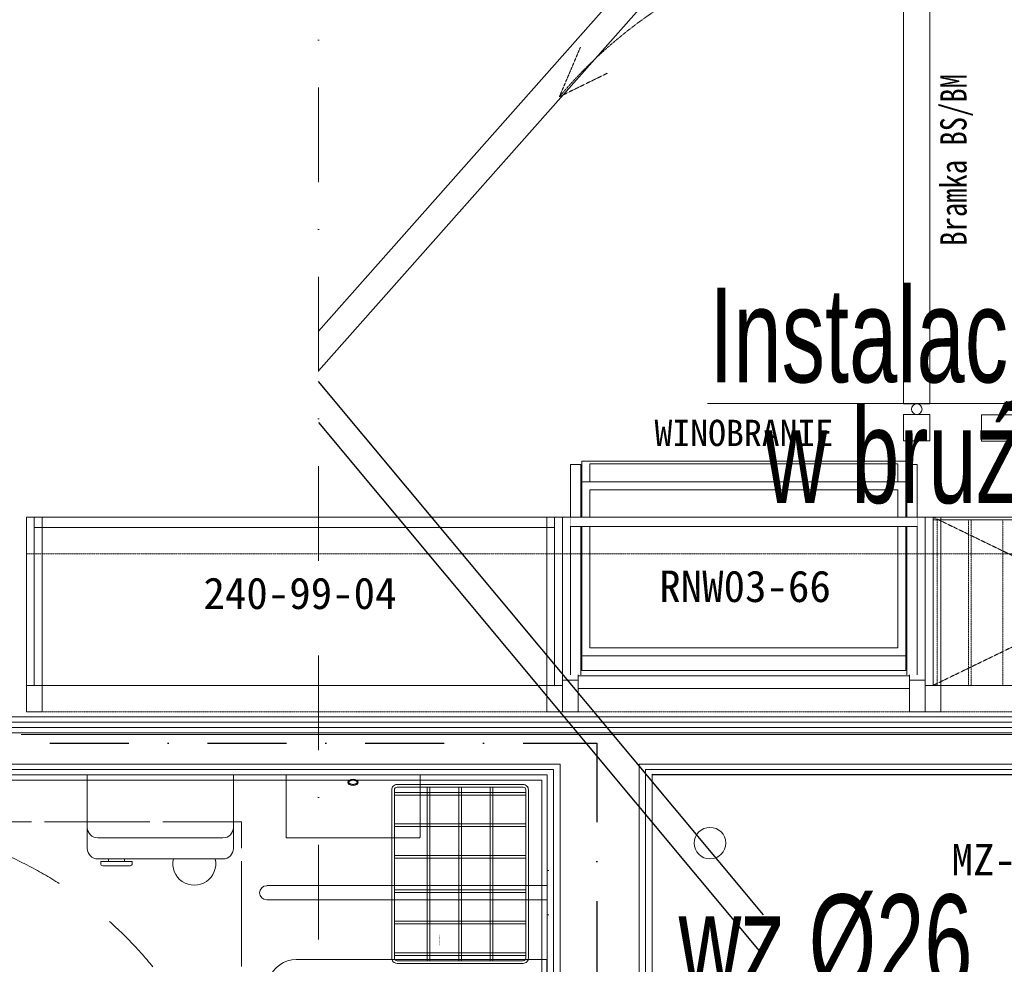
# Model space of a CAD drawing. Header units: centimetres. Extents: x -9388 to 91680, y -1419244 to 50347.
# Tile 66 of 183: x 38306 to 40179, y -708330 to -706533. Entities that reach past the tile are written whole.
import ezdxf
from ezdxf.enums import TextEntityAlignment as Align

# ---------------------------------------------------------------- set-up
doc = ezdxf.new("R2010")
doc.units = ezdxf.units.CM
for name, pattern in [('DASHED', [0.75, 0.5, -0.25]), ('KOPISTO BUDYNEK C 09.10.12-PW_WODA$0$DASHDOT', [1, 0.5, -0.25, 0, -0.25]), ('Krawędzie ukryte dłuższe', [225, 200, -25]), ('Kropki i Kreski', [360, 180, -90, 0, -90]), ('Przerywana', [240, 120, -120]), ('Wipeout_Contour', [1000, 0, -1000])]:
    doc.linetypes.add(name, pattern=pattern)
for name, color, linetype, lineweight in [('! pow os niepelnosprawnej_Nr_pióra__161', 7, 'Continuous', 5), ('MEBLE PKN_Nr_pióra__7', 7, 'Continuous', 13), ('Osie_Nr_pióra__1', 7, 'Continuous', 13), ('Osie_Nr_pióra__4', 7, 'Continuous', 13), ('Q_opisy_średnice_woda', 3, 'Continuous', 9), ('Q_podkład', 8, 'Continuous', 9), ('Strefy_Nr_pióra__101', 7, 'Continuous', 5), ('Strefy_Nr_pióra__6', 7, 'Continuous', 13), ('Wnętrze - umeblowanie_Nr_pióra__1', 7, 'Continuous', 13), ('Wnętrze - umeblowanie_Nr_pióra__101', 7, 'Continuous', 5), ('Ściany wewnętrzne_Nr_pióra__1', 7, 'Continuous', 13), ('Ściany wewnętrzne_Nr_pióra__41', 7, 'Continuous', 15)]:
    doc.layers.add(name, color=color, linetype=linetype, lineweight=lineweight)
for name, color, linetype in [('! Strefy Powierzchnie', 7, 'Continuous'), ('Osie', 7, 'Continuous'), ('Strefy', 7, 'Continuous'), ('Wnętrze - umeblowanie', 7, 'Continuous')]:
    doc.layers.add(name, color=color, linetype=linetype)
doc.layers.add('Q_Działka wody zimnej', color=4, linetype='KOPISTO BUDYNEK C 09.10.12-PW_WODA$0$DASHDOT', lineweight=30, true_color=0x00ffff)
doc.layers.add('Wnętrze - umeblowanie_Nr_pióra__205', color=7, linetype='Continuous', lineweight=5, true_color=0x858585)
doc.layers.add('Q_uwagi', color=7, linetype='Continuous', lineweight=30, true_color=0xff0101, plot=False)
doc.styles.add('Arial Narrow_____', font='ARIALN.TTF', dxfattribs={"width": 0.8})
doc.styles.add('GENERATED_STYLE_2', font='arial.ttf')
doc.styles.add('GENERATED_STYLE_3', font='calibri.ttf')
doc.linetypes.add('Zygzak MAŁY', pattern='A,0,[1,PAB.01_RZUT PRZYZIEMIA1.Shx,S=0.873016,R=0,X=0,Y=-0.0275],-110,0', length=110)

# ---------------------------------------------------------------- blocks, each defined once
blk = doc.blocks.new('Umywalka 19')
at = {"layer": 'Wnętrze - umeblowanie_Nr_pióra__101', "color": 8, "linetype": 'Continuous'}
for p, q in [((-275, -477), (-275, -0.2)), ((-275, -0.2), (275, -0.2)), ((275, -0.2), (275, -477)), ((-29.9, -104.7), (-25.7, -115.7)), ((25.7, -115.7), (29.9, -104.7)), ((-22.7, -121.5), (-22, -186)), ((22, -186), (22.7, -121.5)), ((-165, -132.6), (165, -132.6)), ((-6, -168.5), (-6, -132.8)), ((6, -168.5), (6, -132.8)), ((-6, -168.5), (6, -168.5)), ((-220, -179), (-220, -424)), ((-22, -186), (-22, -233.5)), ((22, -233.5), (22, -186)), ((220, -424), (220, -179)), ((-22, -233.5), (22, -233.5)), ((-165, -470.4), (165, -470.4))]:
    blk.add_line(p, q, dxfattribs=at)
for centre, radius in [((0, -106), 27.5), ((0, -215), 15)]:
    blk.add_circle(centre, radius, dxfattribs=at)
for centre, radius, start, end in [((0, -93.3), 32, 339.1675, 200.8325), ((0, -102.6), 27.5, 356.3287, 183.6713), ((0, -106), 27.5, 200.8325, 214.3749), ((0, -106), 27.5, 325.6251, 339.1675)]:
    blk.add_arc(centre, radius, start, end, dxfattribs=at)
for centre, major_axis, start_param, end_param in [((-163.8, -180), (-56.2, 0), 4.733875, 6.2617), ((163.8, -180), (-56.2, 0), 3.163078, 4.690903), ((-163.8, -423), (-56.2, 0), 0.021486, 1.549311), ((163.8, -423), (-56.2, 0), 1.592282, 3.120107), ((-202, -477), (-73, 0), 0, 2.147669), ((0, -768.7), (-327.8, 0), 4.188401, 5.239837), ((202, -477), (-73, 0), 0.993924, 3.141593)]:
    blk.add_ellipse(centre, major_axis=major_axis, ratio=0.842831, start_param=start_param, end_param=end_param, dxfattribs=at)
blk = doc.blocks.new('Standardowy znacznik siatki_8')
at = {"layer": 'Osie_Nr_pióra__4', "linetype": 'Kropki i Kreski'}
blk.add_line((1000, 0), (12138.2, 0), dxfattribs=at)
at = {"layer": 'Osie_Nr_pióra__1', "style": 'GENERATED_STYLE_3'}
for tag, p in [('AC_MarkerText_1_0', (-125, 5.7)), ('AC_MarkerText_1_1', (13263.2, 5.7))]:
    blk.add_attdef(tag, text='', height=100, rotation=270, dxfattribs=at).set_placement(p, align=Align.MIDDLE_CENTER)
blk = doc.blocks.new('PAB.01_RZUT PRZYZIEMIA')
at = {"layer": '! pow os niepelnosprawnej_Nr_pióra__161', "color": 8, "linetype": 'Krawędzie ukryte dłuższe', "flags": 128}
blk.add_lwpolyline([(37228, -708058.7), (38728, -708058.7), (38728, -709558.7), (37228, -709558.7)], close=True, dxfattribs=at)
at = {"layer": '! pow os niepelnosprawnej_Nr_pióra__161', "color": 8, "linetype": 'Przerywana'}
blk.add_circle((37978, -708808.7), 750, dxfattribs=at)
at = {"layer": '! Strefy Powierzchnie', "color": 8, "linetype": 'Continuous', "lineweight": 0, "flags": 128}
for points in [[(35639, -701738.6), (35639, -707859.3), (41389, -707859.3), (41389, -708139.3), (42019, -708139.3), (42019, -701822.8), (41149, -701822.8), (41149, -701738.6)], [(39509, -707968.4), (39509, -710400.3), (42029, -710400.3), (42029, -708999.7), (41158.5, -708999.3), (41159, -707969.2)], [(37219, -707979.3), (37219, -710390.3), (39299, -710390.3), (39299, -707979.3)]]:
    blk.add_lwpolyline(points, close=True, dxfattribs=at)
at = {"layer": 'Strefy_Nr_pióra__101', "color": 8, "linetype": 'Continuous'}
for p, q in [((39309, -708151.4), (39312.4, -708151.4)), ((39309, -708151.4), (39309, -708235.9)), ((39309, -708180.1), (38775.7, -708180.1)), ((39309, -708207.2), (38775.7, -708207.2)), ((39309, -708235.9), (39312.4, -708235.9))]:
    blk.add_line(p, q, dxfattribs=at)
at = {"layer": 'Strefy_Nr_pióra__101', "color": 8, "linetype": 'Continuous', "flags": 128}
blk.add_lwpolyline([(38504.8, -708134.3), (38474.8, -708134.3), (38474.8, -708129.3), (38504.8, -708129.3)], close=True, dxfattribs=at)
at = {"layer": 'Strefy_Nr_pióra__101', "color": 8, "linetype": 'Continuous'}
blk.add_circle((39619, -708099.3), 30, dxfattribs=at)
blk.add_arc((38775.7, -708193.7), 13.5, 90, 270, dxfattribs=at)
at = {"layer": 'Wnętrze - umeblowanie_Nr_pióra__1', "color": 8, "linetype": 'Zygzak MAŁY'}
blk.add_line((38308.6, -707892.7), (41354, -707892.7), dxfattribs=at)
at = {"layer": 'Wnętrze - umeblowanie_Nr_pióra__101', "color": 8, "linetype": 'Continuous'}
for p, q in [((39375.5, -707372.6), (39991.5, -707372.6)), ((39375.5, -707771.3), (39375.5, -707372.6)), ((39991.5, -707771.3), (39991.5, -707372.6)), ((39390.5, -707378), (39976.5, -707378)), ((39390.5, -707412.3), (39390.5, -707378)), ((39976.5, -707412.3), (39976.5, -707378)), ((39375.5, -707412.3), (39991.5, -707412.3)), ((39390.5, -707427.3), (39976.5, -707427.3)), ((39390.5, -707728.1), (39390.5, -707427.3)), ((39976.5, -707728.1), (39976.5, -707427.3)), ((39390.5, -707728.1), (39976.5, -707728.1)), ((39375.5, -707743.1), (39991.5, -707743.1)), ((39375.5, -707771.3), (39991.5, -707771.3)), ((39368.5, -707805.3), (39998.5, -707805.3)), ((38434.4, -707969.3), (38434.4, -708109.3)), ((38712.4, -707969.3), (38712.4, -708109.3)), ((38692.4, -708089.3), (38454.4, -708089.3)), ((38454.4, -708129.3), (38692.4, -708129.3))]:
    blk.add_line(p, q, dxfattribs=at)
at = {"layer": 'Wnętrze - umeblowanie_Nr_pióra__101', "color": 8, "linetype": 'Continuous', "flags": 128}
for points in [[(40037.5, -706364), (39987.5, -706364), (39987.5, -707264), (40012.5, -707264, -1), (40012.5, -707284), (39987.5, -707284), (39987.5, -707334), (40037.5, -707334), (40037.5, -707284), (40012.5, -707284, -1), (40012.5, -707264), (40037.5, -707264)], [(39067.4, -707969.3), (38812.4, -707969.3), (38812.4, -708087.3, 0.414214), (38814.4, -708089.3), (39065.4, -708089.3, 0.414214), (39067.4, -708087.3)], [(40089, -708839.3), (40089, -708929.3, -0.414214), (39989, -709029.3), (39609, -709029.3, -0.414214), (39509, -708929.3), (39509, -707969.3), (41159, -707969.3), (41159, -708379.3, -0.414214), (40959, -708579.3), (40349, -708579.3, 0.414214)], [(39273.6, -708317.9), (39273.6, -707997.9, 0.414214), (39263.6, -707987.9), (39023.6, -707987.9, 0.414214), (39013.6, -707997.9), (39013.6, -708317.9, 0.414214), (39023.6, -708327.9), (39263.6, -708327.9, 0.414214)], [(39268.6, -708317.9), (39268.6, -707997.9, 0.414214), (39263.6, -707992.9), (39023.6, -707992.9, 0.414214), (39018.6, -707997.9), (39018.6, -708317.9, 0.414214), (39023.6, -708322.9), (39263.6, -708322.9, 0.414214)]]:
    blk.add_lwpolyline(points, format="xyb", close=True, dxfattribs=at)
at = {"layer": 'Wnętrze - umeblowanie_Nr_pióra__101', "color": 8, "linetype": 'DASHED', "flags": 128}
for points in [[(39372.6, -706585.6), (39332.5, -706679.8), (39424.4, -706634.8)], [(40703.5, -707799.3), (40043.5, -707479.3)], [(40043.5, -707799.3), (40703.5, -707479.3)]]:
    blk.add_lwpolyline(points, dxfattribs=at)
at = {"layer": 'Wnętrze - umeblowanie_Nr_pióra__101', "color": 8, "linetype": 'Continuous', "flags": 128}
for points in [[(41335.7, -707285), (40135.7, -707285), (40135.7, -707335), (41335.7, -707335)], [(39987.5, -707334), (40037.5, -707334)], [(38348.5, -707849.3), (38348.5, -707479.3), (38318.5, -707479.3), (38318.5, -707849.3)], [(39323.5, -707799.3), (38333.5, -707799.3), (38333.5, -707479.3), (39323.5, -707479.3)], [(39368.5, -707849.3), (39368.5, -707479.3), (39338.5, -707479.3), (39338.5, -707849.3)], [(40028.5, -707849.3), (40028.5, -707479.3), (39998.5, -707479.3), (39998.5, -707849.3)], [(40058.5, -707849.3), (40058.5, -707479.3), (40028.5, -707479.3), (40028.5, -707849.3)], [(40703.5, -707799.3), (40043.5, -707799.3), (40043.5, -707479.3), (40703.5, -707479.3)], [(40703.5, -707479.3), (40043.5, -707479.3), (40043.5, -707484.3), (40703.5, -707484.3)], [(39323.5, -707799.3), (38333.5, -707799.3), (38333.5, -707499.3), (39323.5, -707499.3)], [(38318.5, -707849.3), (38348.5, -707849.3), (38348.5, -707799.3), (38318.5, -707799.3)], [(39338.5, -707849.3), (39338.5, -707789.3), (39368.5, -707789.3), (39368.5, -707849.3)], [(39998.5, -707849.3), (39998.5, -707789.3), (40028.5, -707789.3), (40028.5, -707849.3)], [(40028.5, -707849.3), (40058.5, -707849.3), (40058.5, -707799.3), (40028.5, -707799.3)], [(39268.6, -708002.9), (39268.6, -708007.9), (39018.6, -708007.9), (39018.6, -708002.9)], [(39086.1, -708322.9), (39086.1, -707992.9), (39081.1, -707992.9), (39081.1, -708322.9)], [(39146.1, -708322.9), (39146.1, -707992.9), (39141.1, -707992.9), (39141.1, -708322.9)], [(39206.1, -708322.9), (39206.1, -707992.9), (39201.1, -707992.9), (39201.1, -708322.9)], [(39268.6, -708062.9), (39268.6, -708067.9), (39018.6, -708067.9), (39018.6, -708062.9)], [(39268.6, -708122.9), (39268.6, -708127.9), (39018.6, -708127.9), (39018.6, -708122.9)], [(39268.6, -708192.9), (39268.6, -708187.9), (39018.6, -708187.9), (39018.6, -708192.9)], [(39268.6, -708252.9), (39268.6, -708247.9), (39018.6, -708247.9), (39018.6, -708252.9)], [(39268.6, -708312.9), (39268.6, -708307.9), (39018.6, -708307.9), (39018.6, -708312.9)]]:
    blk.add_lwpolyline(points, close=True, dxfattribs=at)
for points in [[(39338.5, -707849.3), (39338.5, -707479.3), (39308.5, -707479.3), (39308.5, -707849.3), (39338.5, -707849.3), (39338.5, -707799.3), (39308.5, -707799.3)], [(38934.7, -707986.5), (38934.4, -707986.4), (38934.1, -707986.3), (38933.8, -707986.1), (38933.6, -707985.9), (38933.4, -707985.8), (38933.2, -707985.6), (38933, -707985.5), (38932.8, -707985.3), (38932.6, -707985.1), (38932.5, -707985), (38932.4, -707984.8), (38932.2, -707984.7), (38932.2, -707984.5), (38932.1, -707984.4), (38932, -707984.2), (38932, -707984.1), (38931.9, -707983.9), (38931.9, -707983.8), (38931.9, -707983.7), (38931.9, -707983.6), (38931.9, -707983.4), (38931.9, -707983.3), (38931.9, -707983.2), (38932, -707983.1), (38932, -707982.9), (38932.1, -707982.8), (38932.2, -707982.6), (38932.2, -707982.5), (38932.4, -707982.3), (38932.5, -707982.2), (38932.6, -707982), (38932.8, -707981.9), (38933, -707981.7), (38933.2, -707981.5), (38933.4, -707981.4), (38933.6, -707981.2), (38933.8, -707981), (38934.1, -707980.9), (38934.4, -707980.7), (38934.7, -707980.6)], [(38934.7, -707980.6), (38935, -707980.5), (38935.3, -707980.3), (38935.7, -707980.2), (38936, -707980.1), (38936.4, -707980), (38936.7, -707979.9), (38937.1, -707979.8), (38937.5, -707979.8), (38937.9, -707979.7), (38938.3, -707979.7), (38938.7, -707979.6), (38939.1, -707979.6), (38939.5, -707979.6), (38939.9, -707979.6), (38940.3, -707979.6), (38940.7, -707979.6), (38941.1, -707979.6), (38941.5, -707979.7), (38941.9, -707979.7), (38942.3, -707979.8), (38942.7, -707979.8), (38943.1, -707979.9), (38943.4, -707980), (38943.8, -707980.1), (38944.1, -707980.2), (38944.5, -707980.3), (38944.8, -707980.5), (38945.1, -707980.6)], [(38945.1, -707986.5), (38944.8, -707986.7), (38944.5, -707986.8), (38944.1, -707986.9), (38943.8, -707987), (38943.4, -707987.1), (38943.1, -707987.2), (38942.7, -707987.3), (38942.3, -707987.4), (38941.9, -707987.4), (38941.5, -707987.5), (38941.1, -707987.5), (38940.7, -707987.6), (38940.3, -707987.6), (38939.9, -707987.6), (38939.5, -707987.6), (38939.1, -707987.6), (38938.7, -707987.5), (38938.3, -707987.5), (38937.9, -707987.4), (38937.5, -707987.4), (38937.1, -707987.3), (38936.7, -707987.2), (38936.4, -707987.1), (38936, -707987), (38935.7, -707986.9), (38935.3, -707986.8), (38935, -707986.7), (38934.7, -707986.5)], [(38945.1, -707980.6), (38945.4, -707980.7), (38945.7, -707980.9), (38945.9, -707981), (38946.2, -707981.2), (38946.4, -707981.4), (38946.6, -707981.5), (38946.8, -707981.7), (38947, -707981.9), (38947.2, -707982), (38947.3, -707982.2), (38947.4, -707982.3), (38947.5, -707982.5), (38947.6, -707982.6), (38947.7, -707982.8), (38947.8, -707982.9), (38947.8, -707983.1), (38947.8, -707983.2), (38947.9, -707983.3), (38947.9, -707983.4), (38947.9, -707983.6)], [(38947.9, -707983.6), (38947.9, -707983.7), (38947.9, -707983.8), (38947.8, -707983.9), (38947.8, -707984.1), (38947.8, -707984.2), (38947.7, -707984.4), (38947.6, -707984.5), (38947.5, -707984.7), (38947.4, -707984.8), (38947.3, -707985), (38947.2, -707985.1), (38947, -707985.3), (38946.8, -707985.5), (38946.6, -707985.6), (38946.4, -707985.8), (38946.2, -707985.9), (38945.9, -707986.1), (38945.7, -707986.3), (38945.4, -707986.4), (38945.1, -707986.5)]]:
    blk.add_lwpolyline(points, dxfattribs=at)
at = {"layer": 'Wnętrze - umeblowanie_Nr_pióra__101', "color": 8, "linetype": 'DASHED', "flags": 128}
for points in [[(40111, -707799.3), (40111, -707484.3), (40051, -707484.3), (40051, -707799.3)], [(40176, -707799.3), (40176, -707484.3), (40116, -707484.3), (40116, -707799.3)]]:
    blk.add_lwpolyline(points, close=True, dxfattribs=at)
at = {"layer": 'Wnętrze - umeblowanie_Nr_pióra__101', "color": 8, "linetype": 'Continuous', "flags": 128}
for points in [[(38489.8, -708134.3), (38459.8, -708134.3), (38459.8, -708138.3, 0.414214), (38463.8, -708142.3), (38489.8, -708142.3)], [(38489.8, -708134.3), (38519.8, -708134.3), (38519.8, -708138.3, -0.414214), (38515.8, -708142.3), (38489.8, -708142.3)]]:
    blk.add_lwpolyline(points, format="xyb", dxfattribs=at)
at = {"layer": 'Wnętrze - umeblowanie_Nr_pióra__101', "color": 8, "linetype": 'DASHED'}
blk.add_arc((40012.5, -707254), 890, 40.1759, 139.8241, dxfattribs=at)
at = {"layer": 'Wnętrze - umeblowanie_Nr_pióra__101', "color": 8, "linetype": 'Continuous'}
for centre, radius, start, end in [((38454.4, -708069.3), 20, 180, 270), ((38692.4, -708069.3), 20, 270, 360), ((38454.4, -708109.3), 20, 180, 270), ((38692.4, -708109.3), 20, 270, 360), ((38637.9, -708138.5), 40.8, 166.9264, 13.0736)]:
    blk.add_arc(centre, radius, start, end, dxfattribs=at)
blk.add_ellipse((38939.9, -707983.6), major_axis=(10, 0), ratio=0.6, dxfattribs=at)
at = {"layer": 'Ściany wewnętrzne_Nr_pióra__1', "color": 8, "linetype": 'Continuous'}
for p, q in [((41354, -707879.3), (37094, -707879.3)), ((37199, -707959.3), (39321.5, -707959.3)), ((39321.5, -707959.3), (39321.5, -707969.3)), ((39321.5, -707969.3), (39321.5, -710400.3)), ((39496.5, -707969.3), (39496.5, -707959.3)), ((39496.5, -707959.3), (41171.5, -707959.3)), ((39496.5, -710400.3), (39496.5, -707969.3))]:
    blk.add_line(p, q, dxfattribs=at)
at = {"layer": 'Ściany wewnętrzne_Nr_pióra__1', "color": 8, "linetype": 'Continuous', "flags": 128}
for points in [[(41366.5, -707869.3), (37094, -707869.3)], [(37209, -707969.3), (39309, -707969.3)], [(39309, -707969.3), (39309, -710400.3)], [(39509, -710400.3), (39509, -707969.3)], [(39509, -707969.3), (41159, -707969.3)]]:
    blk.add_lwpolyline(points, dxfattribs=at)
at = {"layer": 'Ściany wewnętrzne_Nr_pióra__41', "color": 8, "linetype": 'Continuous'}
for p, q in [((39334, -707889.3), (37189, -707889.3)), ((39484, -707889.3), (39334, -707889.3)), ((41184, -707889.3), (39484, -707889.3)), ((37189, -707949.3), (39334, -707949.3)), ((39334, -707949.3), (39334, -707959.3)), ((39484, -707959.3), (39484, -707949.3)), ((39484, -707949.3), (41184, -707949.3)), ((39334, -707959.3), (39334, -707969.3)), ((39334, -707969.3), (39334, -710400.3)), ((39484, -707969.3), (39484, -707959.3)), ((39484, -710400.3), (39484, -707969.3))]:
    blk.add_line(p, q, dxfattribs=at)
at = {"layer": 'Osie', "color": 8, "linetype": 'Continuous', "zscale": 1000, "rotation": 89.99999713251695}
blk.add_blockref('Standardowy znacznik siatki_8', (38874, -712523.4), dxfattribs=at)
at = {"layer": 'Wnętrze - umeblowanie', "color": 8, "linetype": 'Continuous', "lineweight": 5, "zscale": 1000, "rotation": 269.9999971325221}
blk.add_blockref('Umywalka 19', (39309, -708595.6), dxfattribs=at)
at = {"layer": 'MEBLE PKN_Nr_pióra__7', "color": 8, "linetype": 'Continuous', "rotation": 360, "style": 'GENERATED_STYLE_2'}
for s, insert, char_height, attachment_point in [('\\A1;{\\fMS Gothic|b0|i0|c238|p49;WINOBRANIE}', (39683.5, -707319.6), 50, 5), ('\\A1;{\\fMS Gothic|b0|i0|c238|p49;240-99-04}', (38839, -707624.6), 60, 5), ('\\A1;{\\fMS Gothic|b0|i0|c238|p49;RNW03-66}', (39849, -707641.8), 60, 9)]:
    blk.add_mtext(s, dxfattribs=dict(at, insert=insert, char_height=char_height, attachment_point=attachment_point))
at = {"layer": 'Strefy_Nr_pióra__6', "color": 8, "linetype": 'Continuous', "insert": (39103.8, -708273.1), "char_height": 1.25, "attachment_point": 7, "rotation": 270, "style": 'GENERATED_STYLE_3'}
blk.add_mtext('\\A1;{\\fArial|b0|i0|c238|p38;Kosz siatkowy stalowy MERIDA}', dxfattribs=at)
blk.add_mtext('\\A1;{\\fArial|b0|i0|c238|p38;Kosz siatkowy stalowy MERIDA}', dxfattribs=at)
at = {"layer": 'Wnętrze - umeblowanie_Nr_pióra__1', "color": 8, "linetype": 'Continuous', "style": 'GENERATED_STYLE_2'}
for s, insert, char_height, attachment_point, rotation in [('\\A1;{\\W0.800000x;\\fMS Gothic|b0|i0|c238|p49;Bramka BS/BM}', (40057.2, -706963.2), 50, 1, 90), ('\\A1;{\\fMS Gothic|b0|i0|c238|p49;MZ-B-02-L/P}', (40303.1, -708100.7), 60, 2, 360)]:
    blk.add_mtext(s, dxfattribs=dict(at, insert=insert, char_height=char_height, attachment_point=attachment_point, rotation=rotation))
at = {"color": 8, "linetype": 'Wipeout_Contour', "lineweight": 0, "ltscale": 2837047.47969076}
blk.add_wipeout([(39353.5, -707779.2), (39373.5, -707779.2), (39373.5, -707379.3), (39353.5, -707379.3)], dxfattribs=at).dxf.layer = 'Strefy'
at = {"color": 8, "linetype": 'Wipeout_Contour', "lineweight": 0, "ltscale": 2837697.633182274}
blk.add_wipeout([(39993.5, -707779.2), (40013.5, -707779.2), (40013.5, -707379.3), (39993.5, -707379.3)], dxfattribs=at).dxf.layer = 'Strefy'
at = {"layer": 'Wnętrze - umeblowanie_Nr_pióra__101', "color": 8, "linetype": 'Continuous'}
for p, q in [((39373.5, -707379.3), (39353.5, -707379.3)), ((39353.5, -707379.3), (39353.5, -707779.2)), ((39373.5, -707779.2), (39373.5, -707379.3)), ((40013.5, -707379.3), (39993.5, -707379.3)), ((39993.5, -707379.3), (39993.5, -707779.2)), ((40013.5, -707779.2), (40013.5, -707379.3)), ((39368.5, -707781.3), (39998.5, -707781.3))]:
    blk.add_line(p, q, dxfattribs=at)
at = {"layer": 'Wnętrze - umeblowanie_Nr_pióra__205', "color": 8, "linetype": 'DASHED', "flags": 128}
blk.add_lwpolyline([(41378.5, -707849.3), (38318.5, -707849.3), (38318.5, -707549.3), (41378.5, -707549.3)], close=True, dxfattribs=at)
at = {"color": 8, "linetype": 'Wipeout_Contour', "lineweight": 0, "ltscale": 2837020.719867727}
blk.add_wipeout([(39353.5, -707479.3), (39353.5, -707497.3), (40013.5, -707497.3), (40013.5, -707479.3)], dxfattribs=at).dxf.layer = 'Strefy'
at = {"layer": 'Wnętrze - umeblowanie_Nr_pióra__101', "color": 8, "linetype": 'Continuous'}
for p, q in [((40013.5, -707479.3), (39353.5, -707479.3)), ((39353.5, -707497.3), (40013.5, -707497.3))]:
    blk.add_line(p, q, dxfattribs=at)
blk = doc.blocks.new('A$C674EB6B2')
at = {"layer": 'Q_uwagi', "linetype": 'Continuous'}
for p, q in [((-149.5, -4327.5), (-1049.8, -5343)), ((-1049.8, -5418.4), (-151.5, -4405.1)), ((-202.8, -6453.1), (-1049.8, -5438.6)), ((-1049.8, -5516.6), (-204.7, -6528.8))]:
    blk.add_line(p, q, dxfattribs=at)

msp = doc.modelspace()

# ---------------------------------------------------------------- block references
at = {"layer": 'Q_podkład'}
msp.add_blockref('PAB.01_RZUT PRZYZIEMIA', (0, 0), dxfattribs=at)

# ---------------------------------------------------------------- next in the draw order: linework, layer by layer
at = {"layer": 'Q_Działka wody zimnej', "ltscale": 300}
for p, q in [((38063, -707909.3), (39404, -707909.3)), ((39404, -707909.3), (39404, -709810.1))]:
    msp.add_line(p, q, dxfattribs=at)
at = {"layer": 'Q_opisy_średnice_woda'}
msp.add_line((39614.4, -707263.4, 286.6), (41289.1, -707263.4, 9.2), dxfattribs=at)

# ---------------------------------------------------------------- next in the draw order: block references
at = {"layer": 'Q_uwagi'}
msp.add_blockref('A$C674EB6B2', (39923.8, -701782.8), dxfattribs=at)

# ---------------------------------------------------------------- next in the draw order: texts
at = {"layer": 'Q_opisy_średnice_woda', "style": 'Arial Narrow_____', "width": 0.8}
for s, p in [('Instalacje prowadzone', (40438.4, -707223, 193.3)), ('w bruździe ściennej', (40442.6, -707452.7, 193.3))]:
    msp.add_text(s, height=180, dxfattribs=at).set_placement(p, align=Align.CENTER)
msp.add_text('wz Ø26', height=180, dxfattribs=at).set_placement((39839, -708286.9), align=Align.MIDDLE_CENTER)

doc.saveas('drawing.dxf')
